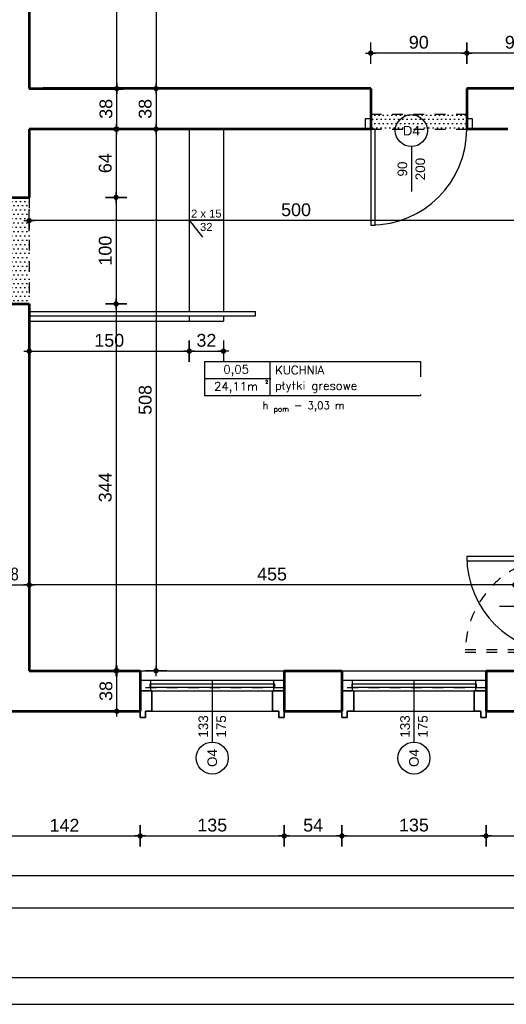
# Model space of a CAD drawing. Header units: millimetres. Extents: x 11979 to 23691, y 12825 to 41978.
# Tile 224 of 256: x 20438 to 20894, y 37506 to 38429. Entities that reach past the tile are written whole.
import ezdxf
from ezdxf.enums import TextEntityAlignment as Align

# ---------------------------------------------------------------- set-up
doc = ezdxf.new("R2010")
doc.units = ezdxf.units.MM
doc.linetypes.add('4002', pattern=[2, 1, -1])
doc.linetypes.add('DASHED', pattern=[19.05, 12.7, -6.35])
for name, color, linetype in [('-LI-WIDOK', 2, 'Continuous'), ('-RAMKA', 2, 'Continuous'), ('-WYMIAR', 8, 'Continuous'), ('_PROJEKTOWANE', 5, 'Continuous'), ('drzwi łuk', 1, 'Continuous'), ('PROJEKTOWANE', 5, 'Continuous')]:
    doc.layers.add(name, color=color, linetype=linetype)
for name, color, linetype, lineweight in [('-ŚCIANY DZIAŁOWE', 3, 'Continuous', 35), ('-ŚCIANY NOŚNE', 4, 'Continuous', 53), ('CIENKA - KRESKOWANIA', 254, 'Continuous', 0), ('CIENKA - WYMIAROWA', 8, 'Continuous', 18)]:
    doc.layers.add(name, color=color, linetype=linetype, lineweight=lineweight)
doc.layers.add('DO USU', color=7, linetype='Continuous', true_color=0x969696)
doc.layers.add('ISTN. BUD', color=253, linetype='Continuous', true_color=0x828282)
doc.styles.add('ARIAL', font='arial.ttf', dxfattribs={"height": 0.5})
doc.styles.add('SIMPLEX', font='simplex')
doc.styles.get("Standard").update_dxf_attribs({"font": 'arial.ttf'})
doc.dimstyles.new('CZA-KROPKA-50', dxfattribs={"dimtxt": 12, "dimasz": 1, "dimexe": 2, "dimexo": 25, "dimgap": 4, "dimtad": 1, "dimdec": 1, "dimrnd": 0.5, "dimzin": 9, "dimdsep": 46, "dimtxsty": 'Standard', "dimblk": 'CZA-KROPKA', "dimblk1": 'CZA-KROPKA', "dimblk2": 'CZA-KROPKA', "dimsah": 1, "dimcen": -20, "dimse1": 1, "dimse2": 1, "dimclrd": 8, "dimclre": 8, "dimclrt": 9, "dimadec": 0, "dimazin": 0, "dimtfac": 1, "dimtdec": 1, "dimtmove": 1, "dimatfit": 3, "dimldrblk": 'CZA-KROPKA', "dimfxl": 1, "dimtolj": 1, "dimtzin": 9, "dimarcsym": 0})
pattern_1 = [(0, (8112.473, 14221.135), (2.0240625, 4.048125), [0, -4.048125])]

# ---------------------------------------------------------------- blocks, each defined once
blk = doc.blocks.new('CZA-KROPKA')
at = {"layer": '-WYMIAR', "linetype": 'ByBlock'}
for p, q in [((0, 10), (0, -10)), ((5, 0), (-5, 0))]:
    blk.add_line(p, q, dxfattribs=at)
at = {"layer": '-WYMIAR', "linetype": 'ByBlock', "const_width": 2.5}
blk.add_lwpolyline([(-1.25, 0, 1), (1.25, 0, 1)], format="xyb", close=True, dxfattribs=at)
blk = doc.blocks.new('*D1296')
at = {"layer": '-LI-WIDOK', "color": 8, "lineweight": -2}
blk.add_line((20529.34, 37781.65), (20529.34, 37817.65), dxfattribs=at)
at = {"layer": 'Defpoints', "color": 0}
for p in [(20476.27, 37818.65), (20529.34, 37818.65), (20476.27, 37780.65)]:
    blk.add_point(p, dxfattribs=at)
at = {"layer": '-LI-WIDOK', "color": 8, "lineweight": -2}
for p, rotation in [((20529.34, 37818.65), 90), ((20529.34, 37780.65), 270)]:
    blk.add_blockref('CZA-KROPKA', p, dxfattribs=dict(at, rotation=rotation))
at = {"layer": '-LI-WIDOK', "color": 9, "insert": (20519.21, 37799.65), "char_height": 12, "attachment_point": 5, "rotation": 90}
blk.add_mtext('\\A1;38', dxfattribs=at)
blk = doc.blocks.new('*D1304')
at = {"layer": '-LI-WIDOK', "color": 8, "lineweight": -2}
blk.add_line((20410.27, 37899.15), (20446.27, 37899.15), dxfattribs=at)
at = {"layer": 'Defpoints', "color": 0}
for p in [(20447.27, 37899.15), (20409.27, 37818.65), (20447.27, 37818.65)]:
    blk.add_point(p, dxfattribs=at)
at = {"layer": '-LI-WIDOK', "color": 8, "lineweight": -2, "rotation": 180}
blk.add_blockref('CZA-KROPKA', (20409.27, 37899.15), dxfattribs=at)
at = {"layer": '-LI-WIDOK', "color": 8, "lineweight": -2}
blk.add_blockref('CZA-KROPKA', (20447.27, 37899.15), dxfattribs=at)
at = {"layer": '-LI-WIDOK', "color": 9, "insert": (20428.27, 37909.28), "char_height": 12, "attachment_point": 5}
blk.add_mtext('\\A1;38', dxfattribs=at)
blk = doc.blocks.new('*D1451')
at = {"layer": '-LI-WIDOK', "color": 8, "lineweight": -2}
blk.add_line((20552.27, 37663.7), (20685.27, 37663.7), dxfattribs=at)
at = {"layer": 'Defpoints', "color": 0}
for p in [(20551.27, 37730.69), (20686.27, 37730.69), (20686.27, 37663.7)]:
    blk.add_point(p, dxfattribs=at)
at = {"layer": '-LI-WIDOK', "color": 8, "lineweight": -2, "rotation": 180}
blk.add_blockref('CZA-KROPKA', (20551.27, 37663.7), dxfattribs=at)
at = {"layer": '-LI-WIDOK', "color": 8, "lineweight": -2}
blk.add_blockref('CZA-KROPKA', (20686.27, 37663.7), dxfattribs=at)
at = {"layer": '-LI-WIDOK', "color": 9, "insert": (20618.77, 37673.83), "char_height": 12, "attachment_point": 5}
blk.add_mtext('\\A1;135', dxfattribs=at)
blk = doc.blocks.new('*D1453')
at = {"layer": '-LI-WIDOK', "color": 8, "lineweight": -2}
blk.add_line((20741.27, 37663.7), (20874.27, 37663.7), dxfattribs=at)
at = {"layer": 'Defpoints', "color": 0}
for p in [(20740.27, 37730.69), (20875.27, 37730.69), (20875.27, 37663.7)]:
    blk.add_point(p, dxfattribs=at)
at = {"layer": '-LI-WIDOK', "color": 8, "lineweight": -2, "rotation": 180}
blk.add_blockref('CZA-KROPKA', (20740.27, 37663.7), dxfattribs=at)
at = {"layer": '-LI-WIDOK', "color": 8, "lineweight": -2}
blk.add_blockref('CZA-KROPKA', (20875.27, 37663.7), dxfattribs=at)
at = {"layer": '-LI-WIDOK', "color": 9, "insert": (20807.77, 37673.83), "char_height": 12, "attachment_point": 5}
blk.add_mtext('\\A1;135', dxfattribs=at)
blk = doc.blocks.new('*D1455')
at = {"layer": '-LI-WIDOK', "color": 8, "lineweight": -2}
blk.add_line((20410.27, 37626.68), (22108.27, 37626.68), dxfattribs=at)
at = {"layer": 'Defpoints', "color": 0}
for p in [(20409.27, 38054.69), (22109.27, 37730.69), (22109.27, 37626.68)]:
    blk.add_point(p, dxfattribs=at)
at = {"layer": '-LI-WIDOK', "color": 8, "lineweight": -2, "rotation": 180}
blk.add_blockref('CZA-KROPKA', (20409.27, 37626.68), dxfattribs=at)
at = {"layer": '-LI-WIDOK', "color": 8, "lineweight": -2}
blk.add_blockref('CZA-KROPKA', (22109.27, 37626.68), dxfattribs=at)
at = {"layer": '-LI-WIDOK', "color": 9, "insert": (21259.27, 37636.81), "char_height": 12, "attachment_point": 5}
blk.add_mtext('\\A1;1700', dxfattribs=at)
blk = doc.blocks.new('*D1456')
at = {"layer": '-LI-WIDOK', "color": 8, "lineweight": -2}
blk.add_line((19929.27, 37596.42), (22108.27, 37596.42), dxfattribs=at)
at = {"layer": 'Defpoints', "color": 0}
for p in [(19928.27, 38054.69), (22109.27, 37730.69), (22109.27, 37596.42)]:
    blk.add_point(p, dxfattribs=at)
at = {"layer": '-LI-WIDOK', "color": 8, "lineweight": -2, "rotation": 180}
blk.add_blockref('CZA-KROPKA', (19928.27, 37596.42), dxfattribs=at)
at = {"layer": '-LI-WIDOK', "color": 8, "lineweight": -2}
blk.add_blockref('CZA-KROPKA', (22109.27, 37596.42), dxfattribs=at)
at = {"layer": '-LI-WIDOK', "color": 9, "insert": (21018.77, 37606.55), "char_height": 12, "attachment_point": 5}
blk.add_mtext('\\A1;2181', dxfattribs=at)
blk = doc.blocks.new('*D1457')
at = {"layer": '-LI-WIDOK', "color": 8, "lineweight": -2}
blk.add_line((20901.27, 37899.15), (20448.27, 37899.15), dxfattribs=at)
at = {"layer": 'Defpoints', "color": 0}
for p in [(20447.27, 38027.65), (20447.27, 37899.15), (20902.27, 37899.15)]:
    blk.add_point(p, dxfattribs=at)
at = {"layer": '-LI-WIDOK', "color": 8, "lineweight": -2, "rotation": 180}
blk.add_blockref('CZA-KROPKA', (20447.27, 37899.15), dxfattribs=at)
at = {"layer": '-LI-WIDOK', "color": 8, "lineweight": -2}
blk.add_blockref('CZA-KROPKA', (20902.27, 37899.15), dxfattribs=at)
at = {"layer": '-LI-WIDOK', "color": 9, "insert": (20674.77, 37909.25), "char_height": 12, "attachment_point": 5}
blk.add_mtext('\\A1;455', dxfattribs=at)
blk = doc.blocks.new('*D1464')
at = {"layer": '-ŚCIANY DZIAŁOWE', "color": 8, "lineweight": -2}
blk.add_line((20529.34, 38327.65), (20529.34, 38363.65), dxfattribs=at)
at = {"layer": 'Defpoints', "color": 0}
for p in [(20447.27, 38364.65), (20529.34, 38364.65), (20447.27, 38326.65)]:
    blk.add_point(p, dxfattribs=at)
at = {"layer": '-ŚCIANY DZIAŁOWE', "color": 8, "lineweight": -2}
for p, rotation in [((20529.34, 38364.65), 90), ((20529.34, 38326.65), 270)]:
    blk.add_blockref('CZA-KROPKA', p, dxfattribs=dict(at, rotation=rotation))
at = {"layer": '-ŚCIANY DZIAŁOWE', "color": 9, "insert": (20519.21, 38345.65), "char_height": 12, "attachment_point": 5, "rotation": 90, "bg_fill": 3, "box_fill_scale": 1.1, "bg_fill_color": 257, "bg_fill_transparency": 0}
blk.add_mtext('\\A1;38', dxfattribs=at)
blk = doc.blocks.new('*D1465')
at = {"layer": '-ŚCIANY DZIAŁOWE', "color": 8, "lineweight": -2}
blk.add_line((20529.34, 38365.65), (20529.34, 38920.65), dxfattribs=at)
at = {"layer": 'Defpoints', "color": 0}
for p in [(20447.27, 38921.65), (20529.34, 38921.65), (20447.27, 38364.65)]:
    blk.add_point(p, dxfattribs=at)
at = {"layer": '-ŚCIANY DZIAŁOWE', "color": 8, "lineweight": -2}
for p, rotation in [((20529.34, 38921.65), 90), ((20529.34, 38364.65), 270)]:
    blk.add_blockref('CZA-KROPKA', p, dxfattribs=dict(at, rotation=rotation))
at = {"layer": '-ŚCIANY DZIAŁOWE', "color": 9, "insert": (20519.24, 38643.15), "char_height": 12, "attachment_point": 5, "rotation": 90, "bg_fill": 3, "box_fill_scale": 1.1, "bg_fill_color": 257, "bg_fill_transparency": 0}
blk.add_mtext('\\A1;557', dxfattribs=at)
blk = doc.blocks.new('*D1582')
at = {"layer": '_PROJEKTOWANE', "color": 8, "lineweight": -2}
blk.add_line((20528.66, 38325.65), (20528.66, 38263.65), dxfattribs=at)
at = {"layer": 'Defpoints', "color": 0}
for p in [(20447.27, 38326.65), (20447.27, 38262.65), (20528.66, 38262.65)]:
    blk.add_point(p, dxfattribs=at)
at = {"layer": '_PROJEKTOWANE', "color": 8, "lineweight": -2}
for p, rotation in [((20528.66, 38326.65), 90), ((20528.66, 38262.65), 270)]:
    blk.add_blockref('CZA-KROPKA', p, dxfattribs=dict(at, rotation=rotation))
at = {"layer": '_PROJEKTOWANE', "color": 9, "insert": (20518.53, 38294.65), "char_height": 12, "attachment_point": 5, "rotation": 90}
blk.add_mtext('\\A1;64', dxfattribs=at)
blk = doc.blocks.new('*D1583')
at = {"layer": '_PROJEKTOWANE', "color": 8, "lineweight": -2}
blk.add_line((20528.66, 38261.65), (20528.66, 38163.65), dxfattribs=at)
at = {"layer": 'Defpoints', "color": 0}
for p in [(20447.27, 38262.65), (20447.27, 38162.65), (20528.66, 38162.65)]:
    blk.add_point(p, dxfattribs=at)
at = {"layer": '_PROJEKTOWANE', "color": 8, "lineweight": -2}
for p, rotation in [((20528.66, 38262.65), 90), ((20528.66, 38162.65), 270)]:
    blk.add_blockref('CZA-KROPKA', p, dxfattribs=dict(at, rotation=rotation))
at = {"layer": '_PROJEKTOWANE', "color": 9, "insert": (20518.53, 38212.65), "char_height": 12, "attachment_point": 5, "rotation": 90}
blk.add_mtext('\\A1;100', dxfattribs=at)
blk = doc.blocks.new('*D1584')
at = {"layer": '_PROJEKTOWANE', "color": 8, "lineweight": -2}
blk.add_line((20528.66, 38161.65), (20528.66, 37819.65), dxfattribs=at)
at = {"layer": 'Defpoints', "color": 0}
for p in [(20447.27, 38162.65), (20447.27, 37818.65), (20528.66, 37818.65)]:
    blk.add_point(p, dxfattribs=at)
at = {"layer": '_PROJEKTOWANE', "color": 8, "lineweight": -2}
for p, rotation in [((20528.66, 38162.65), 90), ((20528.66, 37818.65), 270)]:
    blk.add_blockref('CZA-KROPKA', p, dxfattribs=dict(at, rotation=rotation))
at = {"layer": '_PROJEKTOWANE', "color": 9, "insert": (20518.53, 37990.65), "char_height": 12, "attachment_point": 5, "rotation": 90}
blk.add_mtext('\\A1;344', dxfattribs=at)
blk = doc.blocks.new('*D1594')
at = {"layer": '_PROJEKTOWANE', "color": 8, "lineweight": -2}
blk.add_line((20946.27, 38240.81), (20448.27, 38240.81), dxfattribs=at)
at = {"layer": 'Defpoints', "color": 0}
for p in [(20447.27, 38326.65), (20947.27, 38302.65), (20447.27, 38240.81)]:
    blk.add_point(p, dxfattribs=at)
at = {"layer": '_PROJEKTOWANE', "color": 8, "lineweight": -2, "rotation": 180}
blk.add_blockref('CZA-KROPKA', (20447.27, 38240.81), dxfattribs=at)
at = {"layer": '_PROJEKTOWANE', "color": 8, "lineweight": -2}
blk.add_blockref('CZA-KROPKA', (20947.27, 38240.81), dxfattribs=at)
at = {"layer": '_PROJEKTOWANE', "color": 9, "insert": (20697.27, 38250.94), "char_height": 12, "attachment_point": 5}
blk.add_mtext('\\A1;500', dxfattribs=at)
blk = doc.blocks.new('RAMAMAMA')
at = {"layer": '-RAMKA', "color": 2}
blk.add_line((11539.16, 25681.74), (14889.16, 25681.74), dxfattribs=at)
at = {"layer": '-RAMKA', "color": 8}
blk.add_line((11414.16, 25656.74), (14914.16, 25656.74), dxfattribs=at)
blk = doc.blocks.new('*D1667')
at = {"layer": '_PROJEKTOWANE', "color": 8, "lineweight": -2}
blk.add_line((20876.27, 37663.7), (21006.27, 37663.7), dxfattribs=at)
at = {"layer": 'Defpoints', "color": 0}
for p in [(20875.27, 37780.65), (21007.27, 37780.65), (21007.27, 37663.7)]:
    blk.add_point(p, dxfattribs=at)
at = {"layer": '_PROJEKTOWANE', "color": 8, "lineweight": -2, "rotation": 180}
blk.add_blockref('CZA-KROPKA', (20875.27, 37663.7), dxfattribs=at)
at = {"layer": '_PROJEKTOWANE', "color": 8, "lineweight": -2}
blk.add_blockref('CZA-KROPKA', (21007.27, 37663.7), dxfattribs=at)
at = {"layer": '_PROJEKTOWANE', "color": 9, "insert": (20941.27, 37673.83), "char_height": 12, "attachment_point": 5}
blk.add_mtext('\\A1;132', dxfattribs=at)
blk = doc.blocks.new('*D1678')
at = {"layer": '_PROJEKTOWANE', "color": 8, "lineweight": -2}
blk.add_line((20566.08, 39150.65), (20566.08, 38365.65), dxfattribs=at)
at = {"layer": 'Defpoints', "color": 0}
for p in [(20577.92, 39151.65), (20566.08, 38364.65), (20577.92, 38364.65)]:
    blk.add_point(p, dxfattribs=at)
at = {"layer": '_PROJEKTOWANE', "color": 8, "lineweight": -2}
for p, rotation in [((20566.08, 39151.65), 90), ((20566.08, 38364.65), 270)]:
    blk.add_blockref('CZA-KROPKA', p, dxfattribs=dict(at, rotation=rotation))
at = {"layer": '_PROJEKTOWANE', "color": 9, "insert": (20555.95, 38758.15), "char_height": 12, "attachment_point": 5, "rotation": 90}
blk.add_mtext('\\A1;787', dxfattribs=at)
blk = doc.blocks.new('*D1679')
at = {"layer": '_PROJEKTOWANE', "color": 8, "lineweight": -2}
blk.add_line((20566.08, 38363.65), (20566.08, 38327.65), dxfattribs=at)
at = {"layer": 'Defpoints', "color": 0}
for p in [(20577.92, 38364.65), (20566.08, 38326.65), (20701.82, 38326.65)]:
    blk.add_point(p, dxfattribs=at)
at = {"layer": '_PROJEKTOWANE', "color": 8, "lineweight": -2}
for p, rotation in [((20566.08, 38364.65), 90), ((20566.08, 38326.65), 270)]:
    blk.add_blockref('CZA-KROPKA', p, dxfattribs=dict(at, rotation=rotation))
at = {"layer": '_PROJEKTOWANE', "color": 9, "insert": (20555.95, 38345.65), "char_height": 12, "attachment_point": 5, "rotation": 90}
blk.add_mtext('\\A1;38', dxfattribs=at)
blk = doc.blocks.new('*D1680')
at = {"layer": '_PROJEKTOWANE', "color": 8, "lineweight": -2}
blk.add_line((20566.08, 38325.65), (20566.08, 37819.65), dxfattribs=at)
at = {"layer": 'Defpoints', "color": 0}
for p in [(20701.82, 38326.65), (20566.08, 37818.65), (20713.27, 37818.65)]:
    blk.add_point(p, dxfattribs=at)
at = {"layer": '_PROJEKTOWANE', "color": 8, "lineweight": -2}
for p, rotation in [((20566.08, 38326.65), 90), ((20566.08, 37818.65), 270)]:
    blk.add_blockref('CZA-KROPKA', p, dxfattribs=dict(at, rotation=rotation))
at = {"layer": '_PROJEKTOWANE', "color": 9, "insert": (20555.95, 38072.65), "char_height": 12, "attachment_point": 5, "rotation": 90}
blk.add_mtext('\\A1;508', dxfattribs=at)
blk = doc.blocks.new('*D1741')
at = {"layer": '_PROJEKTOWANE', "color": 8, "lineweight": -2}
blk.add_line((20448.27, 38118.35), (20596.27, 38118.35), dxfattribs=at)
at = {"layer": 'Defpoints', "color": 0}
for p in [(20447.27, 38326.65), (20597.27, 38326.65), (20597.27, 38118.35)]:
    blk.add_point(p, dxfattribs=at)
at = {"layer": '_PROJEKTOWANE', "color": 8, "lineweight": -2, "rotation": 180}
blk.add_blockref('CZA-KROPKA', (20447.27, 38118.35), dxfattribs=at)
at = {"layer": '_PROJEKTOWANE', "color": 8, "lineweight": -2}
blk.add_blockref('CZA-KROPKA', (20597.27, 38118.35), dxfattribs=at)
at = {"layer": '_PROJEKTOWANE', "color": 9, "insert": (20522.27, 38128.47), "char_height": 12, "attachment_point": 5}
blk.add_mtext('\\A1;150', dxfattribs=at)
blk = doc.blocks.new('*D1742')
at = {"layer": '_PROJEKTOWANE', "color": 8, "lineweight": -2}
blk.add_line((20598.27, 38118.35), (20628.27, 38118.35), dxfattribs=at)
at = {"layer": 'Defpoints', "color": 0}
for p in [(20597.27, 38326.65), (20629.27, 38146.65), (20629.27, 38118.35)]:
    blk.add_point(p, dxfattribs=at)
at = {"layer": '_PROJEKTOWANE', "color": 8, "lineweight": -2, "rotation": 180}
blk.add_blockref('CZA-KROPKA', (20597.27, 38118.35), dxfattribs=at)
at = {"layer": '_PROJEKTOWANE', "color": 8, "lineweight": -2}
blk.add_blockref('CZA-KROPKA', (20629.27, 38118.35), dxfattribs=at)
at = {"layer": '_PROJEKTOWANE', "color": 9, "insert": (20613.27, 38128.48), "char_height": 12, "attachment_point": 5}
blk.add_mtext('\\A1;32', dxfattribs=at)
blk = doc.blocks.new('*D1743')
at = {"layer": '_PROJEKTOWANE', "color": 8, "lineweight": -2}
blk.add_line((20946.27, 38397.89), (20858.27, 38397.89), dxfattribs=at)
at = {"layer": 'Defpoints', "color": 0}
for p in [(20857.27, 38397.89), (20857.27, 38364.65), (20947.27, 38364.65)]:
    blk.add_point(p, dxfattribs=at)
at = {"layer": '_PROJEKTOWANE', "color": 8, "lineweight": -2, "rotation": 180}
blk.add_blockref('CZA-KROPKA', (20857.27, 38397.89), dxfattribs=at)
at = {"layer": '_PROJEKTOWANE', "color": 8, "lineweight": -2}
blk.add_blockref('CZA-KROPKA', (20947.27, 38397.89), dxfattribs=at)
at = {"layer": '_PROJEKTOWANE', "color": 9, "insert": (20902.27, 38408.02), "char_height": 12, "attachment_point": 5}
blk.add_mtext('\\A1;90', dxfattribs=at)
blk = doc.blocks.new('*D1744')
at = {"layer": '_PROJEKTOWANE', "color": 8, "lineweight": -2}
blk.add_line((20856.27, 38397.89), (20768.27, 38397.89), dxfattribs=at)
at = {"layer": 'Defpoints', "color": 0}
for p in [(20767.27, 38397.89), (20767.27, 38364.65), (20857.27, 38364.65)]:
    blk.add_point(p, dxfattribs=at)
at = {"layer": '_PROJEKTOWANE', "color": 8, "lineweight": -2, "rotation": 180}
blk.add_blockref('CZA-KROPKA', (20767.27, 38397.89), dxfattribs=at)
at = {"layer": '_PROJEKTOWANE', "color": 8, "lineweight": -2}
blk.add_blockref('CZA-KROPKA', (20857.27, 38397.89), dxfattribs=at)
at = {"layer": '_PROJEKTOWANE', "color": 9, "insert": (20812.27, 38408.02), "char_height": 12, "attachment_point": 5}
blk.add_mtext('\\A1;90', dxfattribs=at)

msp = doc.modelspace()

# ---------------------------------------------------------------- hatches: boundary and pattern name
at = {"layer": 'ISTN. BUD'}
h = msp.add_hatch(dxfattribs=at)
h.set_pattern_fill('DOTS', color=256, scale=2.55)
h.set_pattern_definition(pattern_1)
h.paths.add_polyline_path([(20771.27, 38326.65), (20857.27, 38326.65), (20857.27, 38336.65), (20857.27, 38340.65), (20767.27, 38340.65), (20767.27, 38336.65), (20767.27, 38326.65)])
h = msp.add_hatch(dxfattribs=at)
h.set_pattern_fill('DOTS', color=256, scale=2.55)
h.set_pattern_definition(pattern_1)
h.paths.add_polyline_path([(20409.27, 38162.65), (20409.27, 38262.65), (20447.27, 38262.65), (20447.27, 38162.65)])

# ---------------------------------------------------------------- linework, layer by layer
at = {"layer": '-LI-WIDOK'}
for p, q in [((20551.27, 37818.65), (20686.27, 37818.65)), ((20740.27, 37818.65), (20875.27, 37818.65)), ((20686.27, 37799.65), (20686.27, 37802.65)), ((20562.27, 37780.65), (20675.27, 37780.65)), ((20751.27, 37780.65), (20864.27, 37780.65))]:
    msp.add_line(p, q, dxfattribs=at)
at = {"layer": '-ŚCIANY DZIAŁOWE'}
for p, q in [((20875.27, 37780.65), (20875.27, 37818.65)), ((20562.27, 37799.65), (20551.27, 37799.65)), ((20562.27, 37780.65), (20562.27, 37799.65)), ((20675.27, 37780.65), (20675.27, 37799.65)), ((20675.27, 37799.65), (20686.27, 37799.65)), ((20751.27, 37799.65), (20740.27, 37799.65)), ((20751.27, 37780.65), (20751.27, 37799.65)), ((20864.27, 37780.65), (20864.27, 37799.65)), ((20864.27, 37799.65), (20875.27, 37799.65)), ((20551.27, 37780.65), (20551.27, 37774.65)), ((20556.27, 37774.65), (20556.27, 37780.65)), ((20556.27, 37780.65), (20562.27, 37780.65)), ((20681.27, 37780.65), (20675.27, 37780.65)), ((20681.27, 37774.65), (20681.27, 37780.65)), ((20686.27, 37780.65), (20686.27, 37774.65)), ((20740.27, 37780.65), (20740.27, 37774.65)), ((20745.27, 37774.65), (20745.27, 37780.65)), ((20745.27, 37780.65), (20751.27, 37780.65)), ((20870.27, 37780.65), (20864.27, 37780.65)), ((20870.27, 37774.65), (20870.27, 37780.65)), ((20875.27, 37780.65), (20875.27, 37774.65)), ((20551.27, 37774.65), (20556.27, 37774.65)), ((20686.27, 37774.65), (20681.27, 37774.65)), ((20740.27, 37774.65), (20745.27, 37774.65)), ((20875.27, 37774.65), (20870.27, 37774.65))]:
    msp.add_line(p, q, dxfattribs=at)
at = {"layer": '-ŚCIANY NOŚNE'}
for p, q in [((20447.27, 38921.65), (20447.27, 38364.65)), ((20447.27, 38364.65), (20535.27, 38364.65)), ((20535.27, 38364.65), (20460.27, 38364.65)), ((20767.27, 38364.65), (20535.27, 38364.65)), ((20767.27, 38364.65), (20535.27, 38364.65)), ((20767.27, 38364.65), (20767.27, 38326.65)), ((20934.27, 38364.65), (20857.27, 38364.65)), ((20947.27, 38364.65), (20857.27, 38364.65)), ((20857.27, 38364.65), (20857.27, 38326.65)), ((20447.27, 38326.65), (20447.27, 38262.65)), ((20447.27, 38326.65), (20447.27, 38262.65)), ((20767.27, 38326.65), (20447.27, 38326.65)), ((20895.77, 38326.65), (20857.27, 38326.65)), ((20409.27, 38262.65), (20447.27, 38262.65)), ((20409.27, 38162.65), (20447.27, 38162.65)), ((20447.27, 38162.65), (20447.27, 37818.65)), ((20447.27, 37966.65), (20447.27, 37831.65)), ((20447.27, 37818.65), (20551.27, 37818.65)), ((20551.27, 37818.65), (20551.27, 37780.65)), ((20686.27, 37818.65), (20740.27, 37818.65)), ((20686.27, 37818.65), (20686.27, 37780.65)), ((20740.27, 37818.65), (20740.27, 37780.65)), ((20875.27, 37818.65), (20947.27, 37818.65)), ((20875.27, 37818.65), (20875.27, 37780.65)), ((20409.27, 37780.65), (20551.27, 37780.65)), ((20409.27, 37780.65), (20543.27, 37780.65)), ((20686.27, 37780.65), (20740.27, 37780.65)), ((20875.27, 37780.65), (21007.27, 37780.65))]:
    msp.add_line(p, q, dxfattribs=at)
at = {"layer": '_PROJEKTOWANE'}
for p, q in [((20447.27, 38155.65), (20659.27, 38155.65)), ((20447.27, 38151.65), (20659.27, 38151.65)), ((20659.27, 38151.65), (20659.27, 38155.65)), ((20447.27, 38146.65), (20629.27, 38146.65))]:
    msp.add_line(p, q, dxfattribs=at)
at = {"layer": 'CIENKA - KRESKOWANIA', "linetype": 'DASHED', "ltscale": 0.5}
for p, q in [((20551.27, 37799.65), (20686.27, 37799.65)), ((20740.27, 37799.65), (20875.27, 37799.65))]:
    msp.add_line(p, q, dxfattribs=at)
at = {"layer": 'CIENKA - WYMIAROWA'}
for p, q in [((20740.27, 37818.65), (20740.27, 37780.65)), ((20875.27, 37818.65), (20875.27, 37780.65))]:
    msp.add_line(p, q, dxfattribs=at)
at = {"layer": 'DO USU', "linetype": '4002', "ltscale": 10}
for p, q in [((20767.24, 38340.65), (20857.26, 38340.65)), ((20767.27, 38326.65), (20857.26, 38326.65)), ((20447.27, 38262.65), (20447.27, 38162.65)), ((20855.77, 37838.65), (20945.77, 37838.65)), ((20945.77, 37835.65), (20855.77, 37835.65)), ((20945.77, 37835.65), (20865.77, 37835.65)), ((20686.27, 37802.65), (20551.27, 37802.65)), ((20875.27, 37802.65), (20740.27, 37802.65))]:
    msp.add_line(p, q, dxfattribs=at)
msp.add_arc((20945.79, 37835.64), 90.03, 90.97141, 178.08249, dxfattribs=at)
at = {"layer": 'drzwi łuk', "ltscale": 0.5}
for p, q in [((20611.63, 38108.71), (20813.99, 38108.71)), ((20611.63, 38108.71), (20611.63, 38076.71)), ((20672.7, 38108.71), (20672.7, 38076.71)), ((20813.99, 38108.71), (20813.99, 38076.71)), ((20611.63, 38092.71), (20813.99, 38092.71)), ((20611.63, 38076.71), (20813.99, 38076.71))]:
    msp.add_line(p, q, dxfattribs=at)
at = {"layer": 'PROJEKTOWANE'}
for p, q in [((20597.27, 38326.65), (20597.27, 38155.65)), ((20629.27, 38326.65), (20629.27, 38155.65)), ((20805.3, 38310.2), (20805.3, 38268.2)), ((20629.27, 38241.15), (20597.07, 38241.15)), ((20597.07, 38241.15), (20609.63, 38225.26)), ((20597.27, 38151.65), (20597.27, 38146.65)), ((20629.27, 38151.65), (20629.27, 38146.65)), ((20929.76, 37878.85), (20887.76, 37878.85)), ((20618.77, 37809.65), (20618.77, 37751.79)), ((20807.77, 37809.65), (20807.77, 37751.79))]:
    msp.add_line(p, q, dxfattribs=at)
for points in [[(20762.27, 38336.65), (20767.27, 38336.65), (20767.27, 38326.65), (20762.27, 38326.65)], [(20857.27, 38336.65), (20862.27, 38336.65), (20862.27, 38326.65), (20857.27, 38326.65)], [(20771.27, 38326.65), (20767.27, 38326.65), (20767.27, 38236.65), (20771.27, 38236.65)], [(20947.27, 37921.66), (20947.27, 37925.66), (20857.27, 37925.66), (20857.27, 37921.66)], [(20551.27, 37799.65), (20561.27, 37799.65), (20561.27, 37809.65), (20551.27, 37809.65)], [(20551.27, 37799.65), (20686.27, 37799.65), (20686.27, 37809.65), (20551.27, 37809.65)], [(20676.27, 37799.65), (20686.27, 37799.65), (20686.27, 37809.65), (20676.27, 37809.65)], [(20740.27, 37799.65), (20750.27, 37799.65), (20750.27, 37809.65), (20740.27, 37809.65)], [(20740.27, 37799.65), (20875.27, 37799.65), (20875.27, 37809.65), (20740.27, 37809.65)], [(20865.27, 37799.65), (20875.27, 37799.65), (20875.27, 37809.65), (20865.27, 37809.65)], [(20560.43, 37806.15), (20560.43, 37803.15), (20677.43, 37803.15), (20677.43, 37806.15)], [(20749.43, 37806.15), (20749.43, 37803.15), (20866.43, 37803.15), (20866.43, 37806.15)]]:
    msp.add_lwpolyline(points, close=True, dxfattribs=at)
for centre in [(20805.3, 38325.2), (20618.77, 37736.79), (20807.77, 37736.79)]:
    msp.add_circle(centre, 15, dxfattribs=at)
for centre, start, end in [((20767.27, 38326.65), 270, 0), ((20947.27, 37925.66), 180, 270)]:
    msp.add_arc(centre, 90, start, end, dxfattribs=at)

# ---------------------------------------------------------------- texts
at = {"layer": '-LI-WIDOK', "style": 'SIMPLEX'}
for s, height, p in [('0,05', 8, (20641.09, 38101.35)), ('24,11m', 8, (20641.09, 38085.35)), ('2', 3, (20669.85, 38089.55))]:
    msp.add_text(s, height=height, dxfattribs=at).set_placement(p, align=Align.MIDDLE_CENTER)
at = {"layer": '-LI-WIDOK', "insert": (20677.7, 38100.71), "char_height": 8, "width": 138.2487, "attachment_point": 4, "style": 'SIMPLEX'}
msp.add_mtext('KUCHNIA', dxfattribs=at)
at = {"layer": 'PROJEKTOWANE', "style": 'ARIAL'}
msp.add_text('D4', height=9, dxfattribs=at).set_placement((20805.3, 38325.2), align=Align.MIDDLE_CENTER)
for s, p in [('200', (20813.69, 38289.2)), ('90', (20796.9, 38289.2)), ('133', (20610.37, 37766.39)), ('175', (20627.15, 37766.39)), ('133', (20799.37, 37766.39)), ('175', (20816.15, 37766.39)), ('O4', (20618.77, 37736.79)), ('O4', (20807.77, 37736.79))]:
    msp.add_text(s, height=9, rotation=90, dxfattribs=at).set_placement(p, align=Align.MIDDLE_CENTER)
at = {"layer": 'PROJEKTOWANE', "insert": (20592.21, 38251.17), "char_height": 7.5, "width": 41.9251, "attachment_point": 1}
msp.add_mtext('\\pxqc;2 x 15\\P32', dxfattribs=at)

# ---------------------------------------------------------------- dimensions: what is measured, and where the dimension line sits
at = {"layer": '-LI-WIDOK'}
for base, p1, p2, picture, middle in [((22109.27, 37596.42), (19928.27, 38054.69), (22109.27, 37730.69), '*D1456', (21018.77, 37606.55)), ((22109.27, 37626.68), (20409.27, 38054.69), (22109.27, 37730.69), '*D1455', (21259.27, 37636.81)), ((20447.27, 37899.15), (20902.27, 37899.15), (20447.27, 38027.65), '*D1457', (20674.77, 37909.25)), ((20447.27, 37899.15), (20409.27, 37818.65), (20447.27, 37818.65), '*D1304', (20428.27, 37909.28)), ((20686.27, 37663.7), (20551.27, 37730.69), (20686.27, 37730.69), '*D1451', (20618.77, 37673.83)), ((20875.27, 37663.7), (20740.27, 37730.69), (20875.27, 37730.69), '*D1453', (20807.77, 37673.83))]:
    dim = msp.add_linear_dim(base=base, p1=p1, p2=p2, dimstyle='CZA-KROPKA-50', override={"dimfxl": 0, "dimfxlon": 1}, dxfattribs=at)
    dim.commit()
    dim.dimension.update_dxf_attribs({"geometry": picture, "text_midpoint": middle})
for base, p1, p2 in [((20551.27, 37663.7), (20409.27, 38054.69), (20551.27, 37730.69)), ((20740.27, 37663.7), (20686.27, 37730.69), (20740.27, 37730.69))]:
    msp.add_linear_dim(base=base, p1=p1, p2=p2, dimstyle='CZA-KROPKA-50', override={"dimfxl": 0, "dimfxlon": 1}, dxfattribs=at).render()
dim = msp.add_linear_dim(base=(20529.34, 37818.65), p1=(20476.27, 37780.65), p2=(20476.27, 37818.65), angle=90, dimstyle='CZA-KROPKA-50', override={"dimfxl": 0, "dimfxlon": 1}, dxfattribs=at)
dim.commit()
dim.dimension.update_dxf_attribs({"geometry": '*D1296', "text_midpoint": (20519.21, 37799.65)})
at = {"layer": '_PROJEKTOWANE'}
for base, p1, p2, picture, middle in [((20566.08, 38364.65), (20577.92, 39151.65), (20577.92, 38364.65), '*D1678', (20555.95, 38758.15)), ((20566.08, 38326.65), (20577.92, 38364.65), (20701.82, 38326.65), '*D1679', (20555.95, 38345.65)), ((20528.66, 38162.65), (20447.27, 38262.65), (20447.27, 38162.65), '*D1583', (20518.53, 38212.65)), ((20528.66, 37818.65), (20447.27, 38162.65), (20447.27, 37818.65), '*D1584', (20518.53, 37990.65))]:
    dim = msp.add_linear_dim(base=base, p1=p1, p2=p2, angle=90, dimstyle='CZA-KROPKA-50', dxfattribs=at)
    dim.commit()
    dim.dimension.update_dxf_attribs({"geometry": picture, "text_midpoint": middle})
for base, p1, p2, picture, middle in [((20767.27, 38397.89), (20857.27, 38364.65), (20767.27, 38364.65), '*D1744', (20812.27, 38408.02)), ((20857.27, 38397.89), (20947.27, 38364.65), (20857.27, 38364.65), '*D1743', (20902.27, 38408.02)), ((20629.27, 38118.35), (20597.27, 38326.65), (20629.27, 38146.65), '*D1742', (20613.27, 38128.48)), ((21007.27, 37663.7), (20875.27, 37780.65), (21007.27, 37780.65), '*D1667', (20941.27, 37673.83))]:
    dim = msp.add_linear_dim(base=base, p1=p1, p2=p2, dimstyle='CZA-KROPKA-50', dxfattribs=at)
    dim.commit()
    dim.dimension.update_dxf_attribs({"geometry": picture, "text_midpoint": middle})

# ---------------------------------------------------------------- next in the draw order: texts
at = {"layer": 'PROJEKTOWANE', "insert": (20677.7, 38084.71), "char_height": 8, "width": 147.6436, "attachment_point": 4, "style": 'SIMPLEX', "bg_fill": 2}
msp.add_mtext('płytki gresowe', dxfattribs=at)

# ---------------------------------------------------------------- next in the draw order: dimensions: what is measured, and where the dimension line sits
at = {"layer": '-ŚCIANY DZIAŁOWE'}
dim = msp.add_linear_dim(base=(20529.34, 38364.65), p1=(20447.27, 38326.65), p2=(20447.27, 38364.65), angle=90, dimstyle='CZA-KROPKA-50', override={"dimfxl": 0, "dimfxlon": 1, "dimtfill": 1}, dxfattribs=at)
dim.commit()
dim.dimension.update_dxf_attribs({"geometry": '*D1464', "text_midpoint": (20519.21, 38345.65)})

# ---------------------------------------------------------------- next in the draw order: texts
at = {"layer": '-LI-WIDOK', "insert": (20665.8, 38071.03), "char_height": 7, "width": 126.3737, "attachment_point": 1, "style": 'SIMPLEX', "bg_fill": 2}
msp.add_mtext('\\A1;h {\\H0.7x;\\S^ pom;} - 3,03 m', dxfattribs=at)

# ---------------------------------------------------------------- next in the draw order: dimensions: what is measured, and where the dimension line sits
at = {"layer": '-ŚCIANY DZIAŁOWE'}
dim = msp.add_linear_dim(base=(20529.34, 38921.65), p1=(20447.27, 38364.65), p2=(20447.27, 38921.65), angle=90, dimstyle='CZA-KROPKA-50', override={"dimfxl": 0, "dimfxlon": 1, "dimtfill": 1}, dxfattribs=at)
dim.commit()
dim.dimension.update_dxf_attribs({"geometry": '*D1465', "text_midpoint": (20519.24, 38643.15)})
at = {"layer": '_PROJEKTOWANE'}
for base, p1, p2, picture, middle in [((20447.27, 38240.81), (20947.27, 38302.65), (20447.27, 38326.65), '*D1594', (20697.27, 38250.94)), ((20597.27, 38118.35), (20447.27, 38326.65), (20597.27, 38326.65), '*D1741', (20522.27, 38128.47))]:
    dim = msp.add_linear_dim(base=base, p1=p1, p2=p2, dimstyle='CZA-KROPKA-50', dxfattribs=at)
    dim.commit()
    dim.dimension.update_dxf_attribs({"geometry": picture, "text_midpoint": middle})
dim = msp.add_linear_dim(base=(20528.66, 38262.65), p1=(20447.27, 38326.65), p2=(20447.27, 38262.65), angle=90, dimstyle='CZA-KROPKA-50', dxfattribs=at)
dim.commit()
dim.dimension.update_dxf_attribs({"geometry": '*D1582', "text_midpoint": (20518.53, 38294.65)})

# ---------------------------------------------------------------- next in the draw order: block references
msp.add_blockref('RAMAMAMA', (8123.22, 11849.06), dxfattribs=at)

# ---------------------------------------------------------------- next in the draw order: dimensions: what is measured, and where the dimension line sits
dim = msp.add_linear_dim(base=(20566.08, 37818.65), p1=(20701.82, 38326.65), p2=(20713.27, 37818.65), angle=90, dimstyle='CZA-KROPKA-50', dxfattribs=at)
dim.commit()
dim.dimension.update_dxf_attribs({"geometry": '*D1680', "text_midpoint": (20555.95, 38072.65)})

doc.saveas('drawing.dxf')
